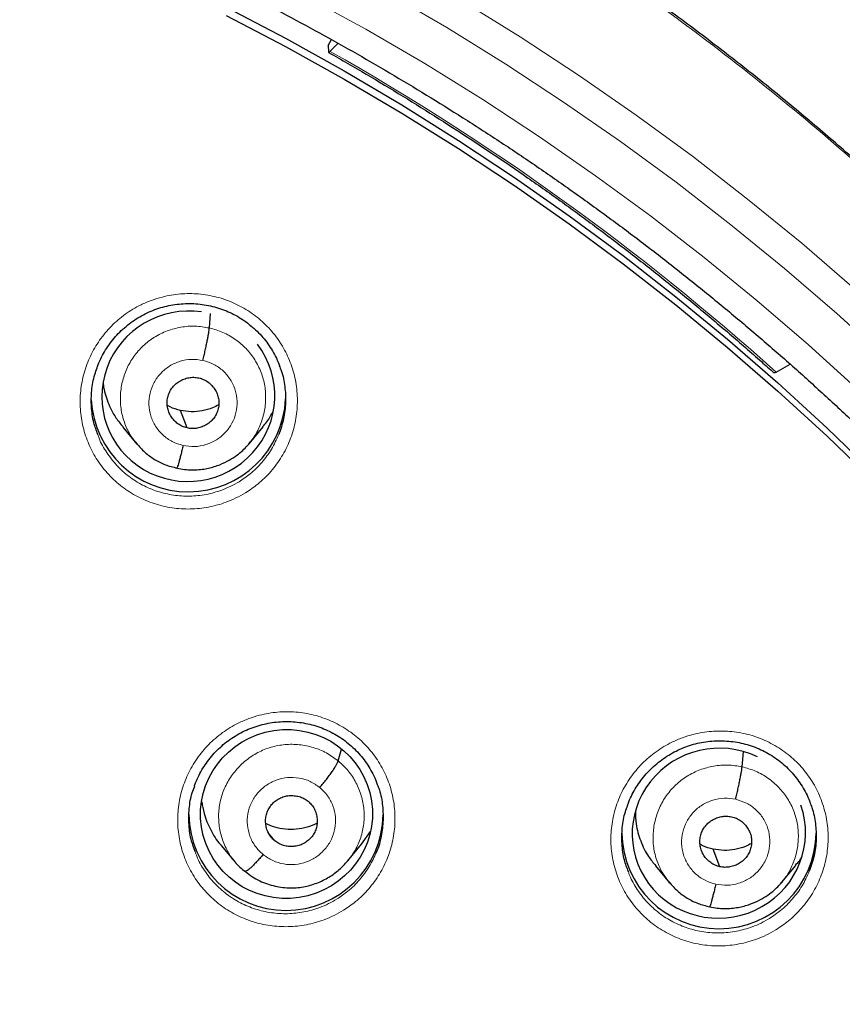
# Model space of a CAD drawing. Header units: millimetres. Extents: x 8 to 2236, y 12 to 2208.
# Tile 85 of 173: x 1104 to 1119, y 1899 to 1916. Entities that reach past the tile are written whole.
import ezdxf

# ---------------------------------------------------------------- set-up
doc = ezdxf.new("R2010")
doc.units = ezdxf.units.MM

msp = doc.modelspace()

# ---------------------------------------------------------------- linework, layer by layer
at = {"color": 7, "linetype": 'Continuous', "lineweight": 30}
for p, q in [((1109.597, 1916.022), (1109.656, 1916.122)), ((1109.633, 1915.918), (1109.769, 1916.058)), ((1109.597, 1916.022), (1109.6, 1915.908)), ((1107.519, 1911.078), (1107.541, 1911.331)), ((1117.434, 1910.306), (1117.677, 1910.446)), ((1107.13, 1909.328), (1107.013, 1909.636)), ((1106.004, 1909.342), (1106.249, 1909.048)), ((1108.212, 1909.052), (1108.457, 1909.347)), ((1108.216, 1909.066), (1108.208, 1909.056)), ((1109.772, 1903.504), (1109.829, 1903.709)), ((1116.838, 1903.4), (1116.862, 1903.662)), ((1110.18, 1902.046), (1110.336, 1902.269)), ((1108.662, 1902.107), (1108.556, 1902.238)), ((1107.727, 1902.024), (1107.972, 1901.731)), ((1109.937, 1901.748), (1110.182, 1902.045)), ((1116.45, 1901.652), (1116.333, 1901.96)), ((1115.322, 1901.666), (1115.568, 1901.372)), ((1117.533, 1901.38), (1117.778, 1901.675)), ((1117.537, 1901.393), (1117.529, 1901.384))]:
    msp.add_line(p, q, dxfattribs=at)
at = {"color": 252, "linetype": 'Continuous', "lineweight": 0, "flags": 128}
for points in [[(1119.39, 1910.521), (1118.496, 1911.333), (1117.58, 1912.121), (1116.643, 1912.885), (1115.687, 1913.626), (1114.711, 1914.341), (1113.716, 1915.031), (1112.703, 1915.695), (1111.673, 1916.333), (1110.626, 1916.945)], [(1109.21, 1916.88), (1110.256, 1916.305), (1111.286, 1915.703), (1112.3, 1915.075), (1113.296, 1914.421), (1114.275, 1913.742), (1115.236, 1913.038), (1116.177, 1912.31), (1117.098, 1911.558), (1118, 1910.782), (1118.88, 1909.983)], [(1111.916, 1916.815), (1112.956, 1916.171), (1113.979, 1915.5), (1114.984, 1914.803), (1115.969, 1914.081), (1116.935, 1913.333), (1117.881, 1912.561), (1118.806, 1911.765)]]:
    msp.add_lwpolyline(points, dxfattribs=at)
at = {"color": 7, "linetype": 'Continuous', "lineweight": 30, "flags": 128}
for points in [[(1107.81, 1916.689), (1108.85, 1916.146), (1109.875, 1915.576), (1110.885, 1914.981), (1111.879, 1914.359), (1112.855, 1913.713), (1113.814, 1913.041), (1114.755, 1912.345), (1115.677, 1911.625), (1116.58, 1910.882), (1117.462, 1910.116), (1118.324, 1909.327), (1119.164, 1908.516)], [(1107.81, 1916.545), (1108.85, 1916.003), (1109.875, 1915.433), (1110.885, 1914.837), (1111.879, 1914.216), (1112.855, 1913.569), (1113.814, 1912.898), (1114.755, 1912.202), (1115.677, 1911.482), (1116.58, 1910.739), (1117.462, 1909.972), (1118.324, 1909.184), (1119.164, 1908.373)], [(1109.6, 1915.908), (1109.601, 1915.903), (1109.602, 1915.9), (1109.605, 1915.899), (1109.608, 1915.899), (1109.613, 1915.901), (1109.619, 1915.905), (1109.625, 1915.91), (1109.633, 1915.918)], [(1117.434, 1910.306), (1117.424, 1910.3), (1117.415, 1910.297), (1117.408, 1910.294), (1117.401, 1910.293), (1117.397, 1910.294), (1117.393, 1910.296)]]:
    msp.add_lwpolyline(points, dxfattribs=at)
at = {"color": 252, "linetype": 'Continuous', "lineweight": 0}
for centre, radius, start, end in [((1087.696, 1877.192), 44.507, 48.0739, 60.4695), ((1087.204, 1876.693), 25.451, 358.8948, 180.82)]:
    msp.add_arc(centre, radius, start, end, dxfattribs=at)
at = {"color": 7, "linetype": 'Continuous', "lineweight": 30}
for centre, radius, start, end in [((1107.152, 1909.912), 1.701, 183.0052, 357.5482), ((1108.859, 1902.589), 1.7, 180.8375, 359.1625), ((1116.434, 1902.266), 1.7, 180.8376, 359.1624)]:
    msp.add_arc(centre, radius, start, end, dxfattribs=at)
for centre, major_axis, ratio, start_param, end_param in [((1107.151, 1909.884), (1.481, 0.318), 0.983725, 1.209595, 3.959753), ((1107.151, 1909.884), (1.481, 0.318), 0.983725, 3.959753, 6.722847), ((1116.432, 1902.239), (1.492, 0.278), 0.979208, 0.929574, 3.673219), ((1116.432, 1902.239), (1.492, 0.278), 0.979208, 3.673219, 6.431285)]:
    msp.add_ellipse(centre, major_axis=major_axis, ratio=ratio, start_param=start_param, end_param=end_param, dxfattribs=at)
msp.add_ellipse((1108.868, 1902.575), major_axis=(1.487, 0.228), ratio=0.981752, dxfattribs=at)
for points, knots in [([(1134.331, 1875.353), (1134.343, 1875.496), (1134.37, 1875.795), (1134.405, 1876.267), (1134.438, 1876.783), (1134.468, 1877.344), (1134.492, 1877.949), (1134.509, 1878.6), (1134.517, 1879.273), (1134.515, 1879.968), (1134.502, 1880.682), (1134.478, 1881.433), (1134.439, 1882.213), (1134.386, 1883.01), (1134.3, 1884.018), (1134.166, 1885.231), (1133.964, 1886.642), (1133.716, 1888.042), (1133.424, 1889.428), (1133.09, 1890.8), (1132.706, 1892.187), (1132.271, 1893.587), (1131.781, 1894.997), (1131.249, 1896.386), (1130.717, 1897.653), (1130.197, 1898.802), (1129.702, 1899.827), (1129.194, 1900.818), (1128.675, 1901.776), (1128.146, 1902.701), (1127.609, 1903.593), (1127.07, 1904.445), (1126.531, 1905.259), (1125.993, 1906.036), (1125.459, 1906.776), (1124.93, 1907.479), (1124.407, 1908.147), (1123.893, 1908.78), (1123.388, 1909.38), (1122.888, 1909.954), (1122.384, 1910.514), (1121.862, 1911.075), (1121.315, 1911.645), (1120.737, 1912.226), (1120.124, 1912.821), (1119.474, 1913.428), (1118.785, 1914.046), (1118.061, 1914.67), (1117.301, 1915.298), (1116.502, 1915.929), (1115.665, 1916.56), (1114.895, 1917.113), (1114.195, 1917.596), (1113.566, 1918.014), (1112.898, 1918.443), (1112.188, 1918.88), (1111.437, 1919.324), (1110.642, 1919.774), (1109.828, 1920.213), (1108.996, 1920.64), (1108.149, 1921.055), (1107.262, 1921.468), (1106.336, 1921.876), (1105.369, 1922.277), (1104.377, 1922.663), (1103.361, 1923.034), (1102.322, 1923.386), (1101.245, 1923.725), (1100.13, 1924.048), (1098.977, 1924.352), (1097.787, 1924.634), (1096.558, 1924.894), (1095.338, 1925.118), (1094.127, 1925.309), (1092.931, 1925.468), (1091.706, 1925.598), (1090.454, 1925.7), (1089.175, 1925.766), (1088.142, 1925.798), (1087.535, 1925.794), (1087.363, 1925.793)], [0, 0, 0, 0, 0.005494, 0.011571, 0.018232, 0.025477, 0.033308, 0.041725, 0.050729, 0.059499, 0.068765, 0.078526, 0.088784, 0.099248, 0.109693, 0.128299, 0.146842, 0.165323, 0.183741, 0.202094, 0.22038, 0.23985, 0.259237, 0.278535, 0.297739, 0.31276, 0.327599, 0.342038, 0.35607, 0.369968, 0.383443, 0.396496, 0.409128, 0.421342, 0.433138, 0.444517, 0.455459, 0.465991, 0.476113, 0.485829, 0.495456, 0.505282, 0.515477, 0.526042, 0.536979, 0.548521, 0.560452, 0.572772, 0.585484, 0.598589, 0.612092, 0.625996, 0.635216, 0.644931, 0.655143, 0.665856, 0.677074, 0.688802, 0.701041, 0.712712, 0.724817, 0.737359, 0.750338, 0.763757, 0.777618, 0.791262, 0.80531, 0.819761, 0.834616, 0.849872, 0.865529, 0.881585, 0.898037, 0.913147, 0.928574, 0.944316, 0.960371, 0.976739, 0.993419, 1, 1, 1, 1]), ([(1087.363, 1921.887), (1087.495, 1921.886), (1087.879, 1921.885), (1088.515, 1921.874), (1089.27, 1921.849), (1090.025, 1921.812), (1090.779, 1921.762), (1091.532, 1921.7), (1092.284, 1921.625), (1093.035, 1921.538), (1093.784, 1921.439), (1094.531, 1921.328), (1095.277, 1921.204), (1096.02, 1921.069), (1096.76, 1920.921), (1097.498, 1920.761), (1098.233, 1920.588), (1098.966, 1920.404), (1099.695, 1920.208), (1100.42, 1920), (1101.142, 1919.78), (1101.86, 1919.548), (1102.574, 1919.305), (1103.283, 1919.05), (1103.989, 1918.783), (1104.689, 1918.504), (1105.385, 1918.215), (1106.076, 1917.914), (1106.762, 1917.601), (1107.442, 1917.278), (1108.116, 1916.943), (1108.785, 1916.597), (1109.448, 1916.241), (1110.104, 1915.873), (1110.755, 1915.495), (1111.398, 1915.106), (1112.035, 1914.707), (1112.666, 1914.298), (1113.289, 1913.878), (1113.904, 1913.448), (1114.513, 1913.008), (1115.114, 1912.558), (1115.707, 1912.098), (1116.292, 1911.628), (1116.869, 1911.149), (1117.438, 1910.661), (1117.999, 1910.163), (1118.551, 1909.657), (1119.094, 1909.141), (1119.629, 1908.616), (1120.154, 1908.083), (1120.67, 1907.541), (1121.177, 1906.991), (1121.675, 1906.433), (1122.163, 1905.866), (1122.641, 1905.292), (1123.11, 1904.71), (1123.568, 1904.12), (1124.017, 1903.523), (1124.455, 1902.918), (1124.883, 1902.307), (1125.3, 1901.688), (1125.707, 1901.063), (1126.103, 1900.431), (1126.488, 1899.793), (1126.862, 1899.148), (1127.226, 1898.498), (1127.578, 1897.841), (1127.919, 1897.179), (1128.248, 1896.512), (1128.567, 1895.839), (1128.873, 1895.161), (1129.169, 1894.478), (1129.452, 1893.79), (1129.724, 1893.098), (1129.984, 1892.401), (1130.232, 1891.701), (1130.468, 1890.996), (1130.692, 1890.287), (1130.904, 1889.575), (1131.104, 1888.86), (1131.292, 1888.141), (1131.467, 1887.42), (1131.63, 1886.695), (1131.781, 1885.968), (1131.919, 1885.239), (1132.045, 1884.508), (1132.153, 1883.811), (1132.214, 1883.357), (1132.242, 1883.148)], [0, 0, 0, 0, 0.006061, 0.017637, 0.029213, 0.040789, 0.052365, 0.063941, 0.075517, 0.087093, 0.098669, 0.110245, 0.121821, 0.133397, 0.144973, 0.156549, 0.168125, 0.179701, 0.191277, 0.202853, 0.214429, 0.226006, 0.237582, 0.249158, 0.260734, 0.272311, 0.283887, 0.295464, 0.30704, 0.318617, 0.330193, 0.34177, 0.353346, 0.364923, 0.3765, 0.388076, 0.399653, 0.41123, 0.422807, 0.434384, 0.445961, 0.457538, 0.469115, 0.480692, 0.49227, 0.503847, 0.515424, 0.527002, 0.538579, 0.550157, 0.561734, 0.573312, 0.584889, 0.596467, 0.608045, 0.619623, 0.631201, 0.642779, 0.654357, 0.665935, 0.677513, 0.689091, 0.70067, 0.712248, 0.723826, 0.735405, 0.746983, 0.758562, 0.770141, 0.781719, 0.793298, 0.804877, 0.816456, 0.828035, 0.839614, 0.851193, 0.862772, 0.874351, 0.88593, 0.897509, 0.909088, 0.920667, 0.932247, 0.943826, 0.955405, 0.966985, 0.978564, 0.990143, 1, 1, 1, 1]), ([(1109.603, 1915.899), (1109.716, 1915.835), (1110.045, 1915.647), (1110.585, 1915.328), (1111.221, 1914.939), (1111.85, 1914.539), (1112.472, 1914.129), (1113.087, 1913.709), (1113.695, 1913.279), (1114.295, 1912.838), (1114.887, 1912.388), (1115.472, 1911.928), (1116.049, 1911.459), (1116.617, 1910.979), (1117.064, 1910.59), (1117.321, 1910.36), (1117.393, 1910.296)], [0, 0, 0, 0, 0.040529, 0.117955, 0.195382, 0.272808, 0.350236, 0.427663, 0.505091, 0.582519, 0.659948, 0.737377, 0.814807, 0.892236, 0.969667, 1, 1, 1, 1]), ([(1105.553, 1910.379), (1105.555, 1910.387), (1105.572, 1910.441), (1105.616, 1910.537), (1105.683, 1910.664), (1105.762, 1910.785), (1105.851, 1910.9), (1105.95, 1911.008), (1106.059, 1911.107), (1106.176, 1911.197), (1106.3, 1911.276), (1106.43, 1911.345), (1106.565, 1911.401), (1106.703, 1911.446), (1106.845, 1911.479), (1106.989, 1911.499), (1107.135, 1911.508), (1107.283, 1911.504), (1107.429, 1911.487), (1107.574, 1911.458), (1107.714, 1911.418), (1107.85, 1911.365), (1107.979, 1911.301), (1108.102, 1911.227), (1108.219, 1911.142), (1108.329, 1911.047), (1108.431, 1910.942), (1108.523, 1910.829), (1108.606, 1910.708), (1108.676, 1910.581), (1108.723, 1910.484), (1108.742, 1910.428), (1108.745, 1910.417)], [0, 0, 0, 0, 0.006123, 0.041241, 0.076005, 0.110882, 0.146031, 0.1814, 0.216915, 0.252483, 0.287983, 0.323333, 0.358477, 0.393308, 0.428065, 0.463123, 0.498423, 0.533882, 0.569407, 0.604871, 0.640192, 0.675319, 0.710129, 0.744708, 0.779623, 0.814871, 0.850356, 0.885958, 0.921515, 0.956881, 0.991946, 1, 1, 1, 1]), ([(1107.406, 1910.51), (1107.413, 1910.54), (1107.427, 1910.6), (1107.446, 1910.689), (1107.465, 1910.776), (1107.482, 1910.858), (1107.496, 1910.932), (1107.507, 1910.994), (1107.515, 1911.045), (1107.518, 1911.067), (1107.519, 1911.078)], [0, 0, 0, 0, 0.12363, 0.248237, 0.37363, 0.49934, 0.625022, 0.75058, 0.875687, 1, 1, 1, 1]), ([(1105.567, 1909.216), (1105.542, 1909.283), (1105.484, 1909.438), (1105.449, 1909.699), (1105.454, 1909.984), (1105.492, 1910.214), (1105.542, 1910.341), (1105.557, 1910.379)], [0, 0, 0, 0, 0.178968, 0.418267, 0.657567, 0.896966, 1, 1, 1, 1]), ([(1108.741, 1910.418), (1108.753, 1910.389), (1108.803, 1910.273), (1108.844, 1910.054), (1108.859, 1909.769), (1108.826, 1909.484), (1108.764, 1909.303), (1108.733, 1909.213)], [0, 0, 0, 0, 0.075634, 0.306519, 0.537676, 0.768835, 1, 1, 1, 1]), ([(1107.13, 1909.328), (1107.102, 1909.336), (1107.044, 1909.353), (1106.968, 1909.399), (1106.901, 1909.457), (1106.847, 1909.528), (1106.807, 1909.606), (1106.782, 1909.691), (1106.776, 1909.779), (1106.788, 1909.866), (1106.816, 1909.95), (1106.861, 1910.026), (1106.92, 1910.092), (1106.991, 1910.146), (1107.071, 1910.186), (1107.157, 1910.21), (1107.247, 1910.219), (1107.305, 1910.209), (1107.335, 1910.204)], [0, 0, 0, 0, 0.062615, 0.12509, 0.187745, 0.250479, 0.313046, 0.375338, 0.437597, 0.49999, 0.562387, 0.624651, 0.686949, 0.749518, 0.812252, 0.874907, 0.937383, 1, 1, 1, 1]), ([(1107.335, 1910.204), (1107.363, 1910.196), (1107.42, 1910.18), (1107.497, 1910.134), (1107.563, 1910.075), (1107.618, 1910.005), (1107.658, 1909.927), (1107.682, 1909.842), (1107.688, 1909.754), (1107.677, 1909.667), (1107.648, 1909.583), (1107.604, 1909.506), (1107.545, 1909.441), (1107.474, 1909.387), (1107.393, 1909.347), (1107.308, 1909.323), (1107.218, 1909.314), (1107.159, 1909.323), (1107.13, 1909.328)], [0, 0, 0, 0, 0.062615, 0.125091, 0.187746, 0.25048, 0.313047, 0.375339, 0.437598, 0.499992, 0.562388, 0.624653, 0.68695, 0.74952, 0.812253, 0.874907, 0.937383, 1, 1, 1, 1]), ([(1105.662, 1910.117), (1105.663, 1910.104), (1105.669, 1909.989), (1105.74, 1909.78), (1105.854, 1909.529), (1105.965, 1909.398), (1106.009, 1909.346)], [0, 0, 0, 0, 0.043686, 0.402706, 0.76203, 1, 1, 1, 1]), ([(1107.013, 1909.636), (1106.951, 1909.651), (1106.869, 1909.671), (1106.799, 1909.714), (1106.783, 1909.724)], [0, 0, 0, 0, 0.769837, 1, 1, 1, 1]), ([(1107.683, 1909.735), (1107.648, 1909.716), (1107.556, 1909.667), (1107.393, 1909.624), (1107.202, 1909.604), (1107.076, 1909.625), (1107.013, 1909.636)], [0, 0, 0, 0, 0.1728017, 0.448853, 0.7241155, 1, 1, 1, 1]), ([(1108.451, 1909.351), (1108.477, 1909.379), (1108.553, 1909.459), (1108.601, 1909.558), (1108.632, 1909.623)], [0, 0, 0, 0, 0.346963, 1, 1, 1, 1]), ([(1106.241, 1909.059), (1106.288, 1909.006), (1106.384, 1908.9), (1106.557, 1908.775), (1106.746, 1908.678), (1106.883, 1908.644), (1106.951, 1908.627)], [0, 0, 0, 0, 0.251826, 0.50242, 0.751582, 1, 1, 1, 1]), ([(1106.951, 1908.628), (1106.996, 1908.619), (1107.082, 1908.601), (1107.21, 1908.594), (1107.333, 1908.598), (1107.482, 1908.618), (1107.65, 1908.662), (1107.824, 1908.738), (1107.965, 1908.824), (1108.075, 1908.91), (1108.159, 1908.99), (1108.203, 1909.041), (1108.222, 1909.064)], [0, 0, 0, 0, 0.095628, 0.186498, 0.272875, 0.354875, 0.505732, 0.639225, 0.755304, 0.854038, 0.935543, 1, 1, 1, 1]), ([(1107.059, 1909.022), (1107.052, 1908.994), (1107.038, 1908.936), (1107.019, 1908.857), (1107, 1908.786), (1106.984, 1908.726), (1106.97, 1908.678), (1106.958, 1908.644), (1106.954, 1908.634), (1106.952, 1908.629)], [0, 0, 0, 0, 0.147777, 0.293973, 0.439753, 0.585462, 0.731032, 0.876408, 1, 1, 1, 1]), ([(1107.258, 1903.064), (1107.26, 1903.072), (1107.277, 1903.125), (1107.32, 1903.22), (1107.387, 1903.347), (1107.465, 1903.468), (1107.554, 1903.583), (1107.653, 1903.691), (1107.761, 1903.79), (1107.878, 1903.88), (1108.002, 1903.96), (1108.132, 1904.029), (1108.266, 1904.086), (1108.404, 1904.131), (1108.546, 1904.164), (1108.69, 1904.185), (1108.836, 1904.194), (1108.984, 1904.191), (1109.13, 1904.175), (1109.275, 1904.147), (1109.416, 1904.107), (1109.552, 1904.055), (1109.681, 1903.992), (1109.805, 1903.918), (1109.922, 1903.834), (1110.032, 1903.739), (1110.134, 1903.635), (1110.227, 1903.522), (1110.31, 1903.402), (1110.381, 1903.276), (1110.428, 1903.178), (1110.447, 1903.121), (1110.451, 1903.109)], [0, 0, 0, 0, 0.005692, 0.040775, 0.075502, 0.110346, 0.145462, 0.1808, 0.216285, 0.251827, 0.287303, 0.322633, 0.357757, 0.392572, 0.427321, 0.462369, 0.497658, 0.533107, 0.568622, 0.604078, 0.639395, 0.67452, 0.709329, 0.743905, 0.778817, 0.814058, 0.849533, 0.885121, 0.92066, 0.956006, 0.991051, 1, 1, 1, 1]), ([(1114.834, 1902.726), (1114.837, 1902.736), (1114.855, 1902.791), (1114.899, 1902.888), (1114.967, 1903.015), (1115.046, 1903.136), (1115.135, 1903.25), (1115.235, 1903.358), (1115.344, 1903.457), (1115.461, 1903.547), (1115.585, 1903.626), (1115.715, 1903.695), (1115.85, 1903.751), (1115.988, 1903.796), (1116.13, 1903.828), (1116.274, 1903.849), (1116.421, 1903.858), (1116.568, 1903.854), (1116.715, 1903.838), (1116.859, 1903.809), (1117, 1903.769), (1117.135, 1903.716), (1117.265, 1903.653), (1117.388, 1903.579), (1117.504, 1903.494), (1117.614, 1903.399), (1117.715, 1903.295), (1117.807, 1903.182), (1117.89, 1903.062), (1117.96, 1902.935), (1118.006, 1902.839), (1118.025, 1902.784), (1118.028, 1902.774)], [0, 0, 0, 0, 0.007279, 0.04235, 0.077068, 0.111903, 0.14701, 0.182338, 0.217816, 0.253354, 0.288831, 0.324166, 0.359301, 0.39413, 0.428887, 0.463944, 0.49924, 0.534694, 0.570213, 0.605671, 0.640989, 0.676115, 0.710924, 0.745494, 0.780397, 0.815629, 0.851092, 0.886667, 0.922191, 0.957519, 0.992544, 1, 1, 1, 1]), ([(1109.45, 1903.038), (1109.47, 1903.062), (1109.509, 1903.109), (1109.566, 1903.181), (1109.618, 1903.251), (1109.666, 1903.317), (1109.707, 1903.378), (1109.738, 1903.43), (1109.762, 1903.474), (1109.769, 1903.494), (1109.772, 1903.504)], [0, 0, 0, 0, 0.123803, 0.248444, 0.373792, 0.499424, 0.625023, 0.75051, 0.875598, 1, 1, 1, 1]), ([(1116.726, 1902.833), (1116.732, 1902.862), (1116.746, 1902.922), (1116.766, 1903.011), (1116.785, 1903.098), (1116.801, 1903.18), (1116.815, 1903.254), (1116.827, 1903.316), (1116.835, 1903.367), (1116.837, 1903.389), (1116.838, 1903.4)], [0, 0, 0, 0, 0.123613, 0.248227, 0.373627, 0.499328, 0.624994, 0.750554, 0.875679, 1, 1, 1, 1]), ([(1107.27, 1901.92), (1107.247, 1901.98), (1107.191, 1902.129), (1107.156, 1902.383), (1107.16, 1902.667), (1107.197, 1902.898), (1107.247, 1903.025), (1107.263, 1903.064)], [0, 0, 0, 0, 0.165185, 0.407772, 0.650362, 0.893128, 1, 1, 1, 1]), ([(1110.447, 1903.11), (1110.459, 1903.083), (1110.509, 1902.969), (1110.549, 1902.751), (1110.567, 1902.467), (1110.528, 1902.185), (1110.484, 1901.997), (1110.441, 1901.91), (1110.44, 1901.909)], [0, 0, 0, 0, 0.0723295, 0.3032416, 0.534428, 0.7656161, 0.9969109, 1, 1, 1, 1]), ([(1107.387, 1902.79), (1107.398, 1902.721), (1107.424, 1902.549), (1107.538, 1902.297), (1107.644, 1902.108), (1107.723, 1902.03), (1107.728, 1902.025)], [0, 0, 0, 0, 0.24798, 0.610944, 0.973749, 1, 1, 1, 1]), ([(1108.662, 1902.107), (1108.64, 1902.127), (1108.597, 1902.167), (1108.55, 1902.242), (1108.517, 1902.324), (1108.501, 1902.411), (1108.502, 1902.5), (1108.519, 1902.586), (1108.554, 1902.667), (1108.605, 1902.74), (1108.668, 1902.802), (1108.743, 1902.85), (1108.826, 1902.883), (1108.914, 1902.899), (1109.003, 1902.898), (1109.091, 1902.882), (1109.175, 1902.85), (1109.222, 1902.815), (1109.246, 1902.797)], [0, 0, 0, 0, 0.062616, 0.12509, 0.187745, 0.250478, 0.313047, 0.375342, 0.437604, 0.5, 0.562395, 0.624657, 0.686952, 0.749521, 0.812254, 0.874909, 0.937384, 1, 1, 1, 1]), ([(1109.246, 1902.797), (1109.268, 1902.777), (1109.311, 1902.737), (1109.358, 1902.662), (1109.39, 1902.58), (1109.406, 1902.493), (1109.406, 1902.404), (1109.389, 1902.318), (1109.354, 1902.237), (1109.303, 1902.164), (1109.24, 1902.102), (1109.165, 1902.054), (1109.082, 1902.021), (1108.994, 1902.005), (1108.904, 1902.006), (1108.817, 1902.022), (1108.733, 1902.054), (1108.686, 1902.089), (1108.662, 1902.107)], [0, 0, 0, 0, 0.062616, 0.125091, 0.187746, 0.250479, 0.313048, 0.375343, 0.437605, 0.500001, 0.562396, 0.624658, 0.686954, 0.749522, 0.812255, 0.87491, 0.937384, 1, 1, 1, 1]), ([(1114.85, 1901.565), (1114.824, 1901.633), (1114.766, 1901.789), (1114.731, 1902.051), (1114.736, 1902.335), (1114.774, 1902.564), (1114.824, 1902.689), (1114.839, 1902.726)], [0, 0, 0, 0, 0.182353, 0.421293, 0.660235, 0.899511, 1, 1, 1, 1]), ([(1114.971, 1902.618), (1114.972, 1902.545), (1114.977, 1902.369), (1115.057, 1902.101), (1115.174, 1901.852), (1115.284, 1901.722), (1115.328, 1901.67)], [0, 0, 0, 0, 0.210906, 0.508018, 0.805385, 1, 1, 1, 1]), ([(1118.023, 1902.775), (1118.036, 1902.746), (1118.086, 1902.63), (1118.126, 1902.411), (1118.141, 1902.127), (1118.107, 1901.843), (1118.045, 1901.662), (1118.014, 1901.572)], [0, 0, 0, 0, 0.076734, 0.307175, 0.53803, 0.768888, 1, 1, 1, 1]), ([(1116.45, 1901.652), (1116.421, 1901.66), (1116.364, 1901.676), (1116.288, 1901.722), (1116.221, 1901.78), (1116.167, 1901.85), (1116.126, 1901.929), (1116.102, 1902.013), (1116.096, 1902.101), (1116.108, 1902.188), (1116.136, 1902.272), (1116.18, 1902.348), (1116.24, 1902.414), (1116.311, 1902.468), (1116.391, 1902.508), (1116.477, 1902.532), (1116.566, 1902.542), (1116.625, 1902.532), (1116.654, 1902.527)], [0, 0, 0, 0, 0.062615, 0.125093, 0.187753, 0.250487, 0.313052, 0.375339, 0.437592, 0.499984, 0.56238, 0.624645, 0.686941, 0.749509, 0.812244, 0.874902, 0.937382, 1, 1, 1, 1]), ([(1116.654, 1902.527), (1116.683, 1902.519), (1116.74, 1902.503), (1116.817, 1902.457), (1116.883, 1902.399), (1116.938, 1902.329), (1116.978, 1902.25), (1117.002, 1902.166), (1117.008, 1902.078), (1116.996, 1901.991), (1116.968, 1901.907), (1116.924, 1901.831), (1116.864, 1901.765), (1116.793, 1901.711), (1116.713, 1901.671), (1116.627, 1901.647), (1116.538, 1901.638), (1116.479, 1901.647), (1116.45, 1901.652)], [0, 0, 0, 0, 0.062615, 0.125094, 0.187753, 0.250488, 0.313053, 0.375339, 0.437593, 0.499985, 0.562382, 0.624647, 0.686943, 0.74951, 0.812244, 0.874902, 0.937382, 1, 1, 1, 1]), ([(1109.403, 1902.412), (1109.345, 1902.387), (1109.229, 1902.336), (1109.04, 1902.304), (1108.848, 1902.304), (1108.666, 1902.336), (1108.556, 1902.384), (1108.505, 1902.407)], [0, 0, 0, 0, 0.203112, 0.40805, 0.613526, 0.818743, 1, 1, 1, 1]), ([(1116.333, 1901.96), (1116.27, 1901.975), (1116.189, 1901.995), (1116.119, 1902.038), (1116.103, 1902.048)], [0, 0, 0, 0, 0.769339, 1, 1, 1, 1]), ([(1117.003, 1902.06), (1116.967, 1902.041), (1116.876, 1901.992), (1116.713, 1901.949), (1116.521, 1901.929), (1116.396, 1901.95), (1116.333, 1901.96)], [0, 0, 0, 0, 0.17321, 0.449126, 0.724259, 1, 1, 1, 1]), ([(1108.458, 1901.866), (1108.438, 1901.843), (1108.399, 1901.798), (1108.342, 1901.736), (1108.289, 1901.681), (1108.242, 1901.634), (1108.201, 1901.599), (1108.169, 1901.576), (1108.156, 1901.571), (1108.149, 1901.568)], [0, 0, 0, 0, 0.145686, 0.290424, 0.434503, 0.577988, 0.721177, 0.864714, 1, 1, 1, 1]), ([(1108.149, 1901.568), (1108.189, 1901.537), (1108.267, 1901.475), (1108.397, 1901.404), (1108.531, 1901.349), (1108.667, 1901.311), (1108.803, 1901.289), (1108.937, 1901.28), (1109.068, 1901.286), (1109.234, 1901.311), (1109.428, 1901.37), (1109.635, 1901.479), (1109.813, 1901.612), (1109.908, 1901.719), (1109.954, 1901.77)], [0, 0, 0, 0, 0.075329, 0.148637, 0.220147, 0.289948, 0.35806, 0.424474, 0.489187, 0.552225, 0.673417, 0.788585, 0.897542, 1, 1, 1, 1]), ([(1117.772, 1901.68), (1117.799, 1901.707), (1117.84, 1901.748), (1117.867, 1901.8), (1117.877, 1901.818)], [0, 0, 0, 0, 0.641075, 1, 1, 1, 1]), ([(1107.963, 1901.74), (1107.991, 1901.708), (1108.047, 1901.644), (1108.115, 1901.593), (1108.149, 1901.568)], [0, 0, 0, 0, 0.5013, 1, 1, 1, 1]), ([(1115.559, 1901.383), (1115.607, 1901.33), (1115.702, 1901.224), (1115.876, 1901.1), (1116.066, 1901.002), (1116.203, 1900.969), (1116.271, 1900.952)], [0, 0, 0, 0, 0.251809, 0.502396, 0.751562, 1, 1, 1, 1]), ([(1116.271, 1900.953), (1116.315, 1900.944), (1116.401, 1900.926), (1116.53, 1900.919), (1116.652, 1900.924), (1116.802, 1900.944), (1116.97, 1900.988), (1117.144, 1901.064), (1117.285, 1901.15), (1117.395, 1901.237), (1117.479, 1901.317), (1117.523, 1901.368), (1117.543, 1901.391)], [0, 0, 0, 0, 0.095517, 0.186298, 0.272602, 0.354547, 0.505338, 0.638819, 0.754934, 0.85375, 0.935379, 1, 1, 1, 1]), ([(1116.378, 1901.346), (1116.372, 1901.318), (1116.358, 1901.26), (1116.338, 1901.181), (1116.32, 1901.111), (1116.303, 1901.05), (1116.289, 1901.002), (1116.278, 1900.968), (1116.273, 1900.958), (1116.271, 1900.954)], [0, 0, 0, 0, 0.147724, 0.293876, 0.439621, 0.585308, 0.730875, 0.876267, 1, 1, 1, 1])]:
    msp.add_open_spline(points, degree=3, knots=knots, dxfattribs=at)
at = {"color": 252, "linetype": 'Continuous', "lineweight": 0}
for points, knots in [([(1087.363, 1925.779), (1088.755, 1925.744), (1091.539, 1925.674), (1095.682, 1925.11), (1099.759, 1924.215), (1103.74, 1922.963), (1107.592, 1921.372), (1111.286, 1919.453), (1114.793, 1917.22), (1118.085, 1914.692), (1121.136, 1911.889), (1123.923, 1908.831), (1126.423, 1905.544), (1128.618, 1902.052), (1130.49, 1898.384), (1132.024, 1894.568), (1133.208, 1890.633), (1134.036, 1886.611), (1134.486, 1882.534), (1134.604, 1878.822), (1134.407, 1876.49), (1134.325, 1875.52)], [0, 0, 0, 0, 0.05344, 0.10688, 0.16032, 0.21376, 0.267199, 0.320639, 0.374079, 0.427519, 0.480959, 0.534399, 0.587839, 0.641279, 0.694719, 0.748159, 0.801598, 0.855038, 0.908478, 0.961918, 1, 1, 1, 1]), ([(1108.15, 1908.193), (1108.223, 1908.242), (1108.385, 1908.351), (1108.601, 1908.564), (1108.791, 1908.822), (1108.934, 1909.11), (1109.027, 1909.416), (1109.066, 1909.733), (1109.052, 1910.052), (1108.982, 1910.364), (1108.862, 1910.66), (1108.693, 1910.93), (1108.481, 1911.169), (1108.23, 1911.367), (1107.951, 1911.522), (1107.648, 1911.627), (1107.332, 1911.682), (1107.011, 1911.681), (1106.734, 1911.635), (1106.505, 1911.564), (1106.284, 1911.47), (1106.042, 1911.325), (1105.798, 1911.116), (1105.592, 1910.869), (1105.43, 1910.591), (1105.319, 1910.291), (1105.258, 1909.977), (1105.253, 1909.657), (1105.301, 1909.342), (1105.403, 1909.039), (1105.554, 1908.758), (1105.751, 1908.507), (1105.988, 1908.292), (1106.258, 1908.121), (1106.552, 1907.996), (1106.865, 1907.923), (1107.185, 1907.902), (1107.505, 1907.936), (1107.772, 1908.01), (1107.986, 1908.1), (1108.095, 1908.162), (1108.15, 1908.193)], [0, 0, 0, 0, 0.022154, 0.049035, 0.075916, 0.102827, 0.129738, 0.156651, 0.183564, 0.210449, 0.237334, 0.264173, 0.291012, 0.317809, 0.344606, 0.371381, 0.398156, 0.424941, 0.451726, 0.468412, 0.485099, 0.512, 0.538901, 0.565801, 0.592701, 0.619616, 0.646531, 0.673438, 0.700345, 0.727217, 0.754088, 0.780913, 0.807738, 0.834525, 0.861312, 0.888086, 0.914861, 0.941655, 0.968449, 0.984224, 1, 1, 1, 1]), ([(1106.259, 1909.045), (1106.222, 1909.089), (1106.131, 1909.196), (1106.035, 1909.399), (1105.969, 1909.637), (1105.954, 1909.885), (1105.988, 1910.131), (1106.067, 1910.366), (1106.19, 1910.583), (1106.355, 1910.77), (1106.553, 1910.922), (1106.778, 1911.033), (1107.021, 1911.098), (1107.272, 1911.12), (1107.436, 1911.092), (1107.519, 1911.078)], [0, 0, 0, 0, 0.0548722, 0.1336489, 0.2123586, 0.2910256, 0.3697971, 0.4485703, 0.5272409, 0.6059519, 0.6847288, 0.763516, 0.8423306, 0.9211108, 1, 1, 1, 1]), ([(1107.519, 1911.078), (1107.599, 1911.056), (1107.76, 1911.011), (1107.976, 1910.884), (1108.166, 1910.722), (1108.319, 1910.526), (1108.431, 1910.304), (1108.496, 1910.065), (1108.51, 1909.817), (1108.478, 1909.571), (1108.396, 1909.338), (1108.307, 1909.165), (1108.234, 1909.085), (1108.216, 1909.066)], [0, 0, 0, 0, 0.097085, 0.194038, 0.291033, 0.387993, 0.484941, 0.581806, 0.678618, 0.775559, 0.872503, 0.96932, 1, 1, 1, 1]), ([(1107.059, 1909.022), (1106.994, 1909.042), (1106.865, 1909.081), (1106.7, 1909.201), (1106.57, 1909.355), (1106.486, 1909.538), (1106.452, 1909.737), (1106.472, 1909.937), (1106.543, 1910.126), (1106.661, 1910.29), (1106.819, 1910.419), (1107.004, 1910.503), (1107.206, 1910.54), (1107.339, 1910.52), (1107.406, 1910.51)], [0, 0, 0, 0, 0.083336, 0.16667, 0.250004, 0.333339, 0.41667, 0.500002, 0.583336, 0.666665, 0.750002, 0.833337, 0.916667, 1, 1, 1, 1]), ([(1107.406, 1910.51), (1107.471, 1910.491), (1107.6, 1910.451), (1107.765, 1910.332), (1107.895, 1910.178), (1107.979, 1909.995), (1108.013, 1909.796), (1107.993, 1909.596), (1107.922, 1909.407), (1107.803, 1909.242), (1107.646, 1909.114), (1107.461, 1909.03), (1107.259, 1908.993), (1107.126, 1909.013), (1107.059, 1909.022)], [0, 0, 0, 0, 0.083335, 0.16667, 0.250005, 0.333341, 0.416668, 0.500001, 0.583332, 0.666663, 0.749997, 0.833331, 0.916664, 1, 1, 1, 1]), ([(1108.039, 1908.389), (1107.99, 1908.361), (1107.893, 1908.305), (1107.701, 1908.225), (1107.462, 1908.158), (1107.176, 1908.128), (1106.889, 1908.147), (1106.61, 1908.212), (1106.347, 1908.323), (1106.105, 1908.477), (1105.893, 1908.669), (1105.72, 1908.894), (1105.61, 1909.08), (1105.574, 1909.193), (1105.567, 1909.216)], [0, 0, 0, 0, 0.056448, 0.112896, 0.208766, 0.304635, 0.400408, 0.496181, 0.592, 0.687818, 0.783775, 0.879732, 0.975867, 1, 1, 1, 1]), ([(1108.733, 1909.213), (1108.693, 1909.126), (1108.615, 1908.952), (1108.442, 1908.722), (1108.25, 1908.53), (1108.104, 1908.433), (1108.039, 1908.389)], [0, 0, 0, 0, 0.261718, 0.52314, 0.784561, 1, 1, 1, 1]), ([(1109.865, 1900.891), (1109.937, 1900.94), (1110.099, 1901.048), (1110.313, 1901.262), (1110.502, 1901.52), (1110.644, 1901.807), (1110.736, 1902.113), (1110.774, 1902.43), (1110.758, 1902.748), (1110.688, 1903.059), (1110.567, 1903.353), (1110.396, 1903.622), (1110.184, 1903.859), (1109.933, 1904.056), (1109.652, 1904.21), (1109.349, 1904.314), (1109.033, 1904.367), (1108.712, 1904.365), (1108.434, 1904.318), (1108.205, 1904.246), (1107.984, 1904.151), (1107.744, 1904.005), (1107.5, 1903.795), (1107.295, 1903.548), (1107.134, 1903.271), (1107.024, 1902.971), (1106.965, 1902.657), (1106.961, 1902.338), (1107.01, 1902.024), (1107.113, 1901.722), (1107.265, 1901.443), (1107.463, 1901.193), (1107.7, 1900.98), (1107.97, 1900.81), (1108.266, 1900.686), (1108.578, 1900.615), (1108.899, 1900.595), (1109.218, 1900.63), (1109.486, 1900.705), (1109.701, 1900.796), (1109.81, 1900.859), (1109.865, 1900.891)], [0, 0, 0, 0, 0.021956, 0.048841, 0.075727, 0.102626, 0.129525, 0.156413, 0.183302, 0.210162, 0.237021, 0.263845, 0.290669, 0.317467, 0.344266, 0.371058, 0.397851, 0.424662, 0.451472, 0.468201, 0.484929, 0.511824, 0.538719, 0.565613, 0.592508, 0.619406, 0.646304, 0.673185, 0.700066, 0.726915, 0.753763, 0.780578, 0.807392, 0.834186, 0.86098, 0.887776, 0.914572, 0.941392, 0.968211, 0.984106, 1, 1, 1, 1]), ([(1117.431, 1900.55), (1117.505, 1900.599), (1117.668, 1900.707), (1117.884, 1900.921), (1118.075, 1901.179), (1118.218, 1901.466), (1118.312, 1901.772), (1118.351, 1902.089), (1118.337, 1902.407), (1118.268, 1902.717), (1118.149, 1903.012), (1117.98, 1903.281), (1117.768, 1903.519), (1117.519, 1903.717), (1117.239, 1903.871), (1116.937, 1903.976), (1116.621, 1904.029), (1116.3, 1904.029), (1116.022, 1903.983), (1115.793, 1903.912), (1115.571, 1903.817), (1115.33, 1903.672), (1115.084, 1903.463), (1114.878, 1903.216), (1114.716, 1902.939), (1114.604, 1902.639), (1114.543, 1902.325), (1114.538, 1902.007), (1114.586, 1901.692), (1114.687, 1901.391), (1114.837, 1901.111), (1115.034, 1900.861), (1115.27, 1900.647), (1115.539, 1900.476), (1115.833, 1900.352), (1116.145, 1900.279), (1116.466, 1900.259), (1116.785, 1900.292), (1117.053, 1900.366), (1117.268, 1900.456), (1117.376, 1900.518), (1117.431, 1900.55)], [0, 0, 0, 0, 0.022265, 0.049175, 0.076085, 0.102999, 0.129913, 0.1568, 0.183688, 0.210531, 0.237374, 0.264173, 0.290972, 0.317748, 0.344524, 0.371307, 0.39809, 0.424907, 0.451724, 0.468473, 0.485222, 0.512136, 0.53905, 0.565964, 0.592878, 0.619787, 0.646695, 0.67357, 0.700445, 0.727273, 0.754101, 0.78089, 0.807679, 0.834454, 0.861228, 0.88802, 0.914811, 0.941642, 0.968474, 0.984237, 1, 1, 1, 1]), ([(1107.964, 1901.741), (1107.963, 1901.742), (1107.903, 1901.802), (1107.82, 1901.95), (1107.723, 1902.176), (1107.677, 1902.421), (1107.68, 1902.668), (1107.732, 1902.911), (1107.833, 1903.139), (1107.975, 1903.343), (1108.154, 1903.518), (1108.363, 1903.656), (1108.595, 1903.75), (1108.842, 1903.797), (1109.093, 1903.795), (1109.338, 1903.745), (1109.572, 1903.652), (1109.705, 1903.553), (1109.772, 1903.504)], [0, 0, 0, 0, 0.001378, 0.067964, 0.134579, 0.20117, 0.267753, 0.334279, 0.400771, 0.46735, 0.533929, 0.60042, 0.666947, 0.73353, 0.800121, 0.866736, 0.933322, 1, 1, 1, 1]), ([(1109.772, 1903.504), (1109.833, 1903.448), (1109.956, 1903.336), (1110.09, 1903.126), (1110.184, 1902.896), (1110.23, 1902.653), (1110.228, 1902.405), (1110.175, 1902.163), (1110.082, 1901.944), (1109.989, 1901.821), (1109.946, 1901.764)], [0, 0, 0, 0, 0.127386, 0.254597, 0.381863, 0.509084, 0.636289, 0.763387, 0.890417, 1, 1, 1, 1]), ([(1115.577, 1901.369), (1115.54, 1901.413), (1115.451, 1901.519), (1115.355, 1901.72), (1115.288, 1901.958), (1115.274, 1902.206), (1115.307, 1902.451), (1115.386, 1902.686), (1115.51, 1902.903), (1115.674, 1903.09), (1115.873, 1903.243), (1116.098, 1903.354), (1116.34, 1903.419), (1116.592, 1903.441), (1116.756, 1903.414), (1116.838, 1903.4)], [0, 0, 0, 0, 0.054198, 0.133031, 0.211796, 0.290518, 0.369345, 0.448176, 0.526903, 0.605671, 0.684504, 0.763348, 0.842218, 0.921055, 1, 1, 1, 1]), ([(1116.838, 1903.4), (1116.919, 1903.378), (1117.079, 1903.333), (1117.296, 1903.207), (1117.485, 1903.045), (1117.639, 1902.85), (1117.75, 1902.629), (1117.815, 1902.39), (1117.83, 1902.143), (1117.797, 1901.897), (1117.716, 1901.664), (1117.627, 1901.492), (1117.554, 1901.412), (1117.537, 1901.393)], [0, 0, 0, 0, 0.097131, 0.194133, 0.291176, 0.388183, 0.485179, 0.58209, 0.678948, 0.775936, 0.872928, 0.969794, 1, 1, 1, 1]), ([(1108.458, 1901.866), (1108.409, 1901.912), (1108.313, 1902.005), (1108.221, 1902.185), (1108.176, 1902.381), (1108.185, 1902.582), (1108.246, 1902.775), (1108.356, 1902.945), (1108.506, 1903.081), (1108.687, 1903.175), (1108.886, 1903.22), (1109.089, 1903.211), (1109.285, 1903.154), (1109.395, 1903.077), (1109.45, 1903.038)], [0, 0, 0, 0, 0.083336, 0.16667, 0.250005, 0.333339, 0.416673, 0.500003, 0.583336, 0.666668, 0.750003, 0.833337, 0.916667, 1, 1, 1, 1]), ([(1109.45, 1903.038), (1109.498, 1902.992), (1109.595, 1902.899), (1109.687, 1902.719), (1109.732, 1902.523), (1109.723, 1902.322), (1109.661, 1902.13), (1109.552, 1901.959), (1109.402, 1901.823), (1109.221, 1901.729), (1109.022, 1901.684), (1108.819, 1901.693), (1108.622, 1901.75), (1108.513, 1901.827), (1108.458, 1901.866)], [0, 0, 0, 0, 0.083333, 0.166663, 0.249997, 0.333332, 0.416664, 0.499997, 0.583327, 0.666661, 0.749995, 0.83333, 0.916664, 1, 1, 1, 1]), ([(1116.378, 1901.346), (1116.314, 1901.366), (1116.185, 1901.405), (1116.02, 1901.524), (1115.89, 1901.678), (1115.805, 1901.86), (1115.772, 1902.058), (1115.791, 1902.259), (1115.863, 1902.447), (1115.981, 1902.612), (1116.138, 1902.741), (1116.324, 1902.824), (1116.525, 1902.861), (1116.659, 1902.842), (1116.726, 1902.833)], [0, 0, 0, 0, 0.083336, 0.16667, 0.250004, 0.333338, 0.41667, 0.500002, 0.583331, 0.666665, 0.750001, 0.833337, 0.916667, 1, 1, 1, 1]), ([(1116.726, 1902.833), (1116.79, 1902.813), (1116.919, 1902.774), (1117.084, 1902.655), (1117.214, 1902.502), (1117.299, 1902.319), (1117.332, 1902.121), (1117.313, 1901.92), (1117.241, 1901.732), (1117.123, 1901.567), (1116.966, 1901.439), (1116.78, 1901.355), (1116.579, 1901.318), (1116.445, 1901.337), (1116.378, 1901.346)], [0, 0, 0, 0, 0.083336, 0.16667, 0.250004, 0.333338, 0.41667, 0.500002, 0.583331, 0.666665, 0.750001, 0.833337, 0.916667, 1, 1, 1, 1]), ([(1109.753, 1901.089), (1109.704, 1901.06), (1109.606, 1901.003), (1109.414, 1900.922), (1109.174, 1900.854), (1108.888, 1900.823), (1108.602, 1900.841), (1108.322, 1900.904), (1108.058, 1901.015), (1107.816, 1901.167), (1107.604, 1901.358), (1107.429, 1901.582), (1107.317, 1901.773), (1107.279, 1901.891), (1107.27, 1901.92)], [0, 0, 0, 0, 0.056448, 0.112895, 0.208147, 0.303397, 0.398533, 0.493669, 0.5888, 0.683932, 0.779135, 0.874339, 0.969668, 1, 1, 1, 1]), ([(1110.44, 1901.909), (1110.402, 1901.823), (1110.324, 1901.651), (1110.153, 1901.421), (1109.962, 1901.23), (1109.818, 1901.132), (1109.753, 1901.089)], [0, 0, 0, 0, 0.259509, 0.522408, 0.785307, 1, 1, 1, 1]), ([(1118.014, 1901.572), (1117.975, 1901.485), (1117.896, 1901.312), (1117.722, 1901.081), (1117.529, 1900.89), (1117.384, 1900.792), (1117.318, 1900.748)], [0, 0, 0, 0, 0.2612869, 0.5225566, 0.783827, 1, 1, 1, 1]), ([(1117.318, 1900.748), (1117.269, 1900.72), (1117.172, 1900.664), (1116.98, 1900.584), (1116.74, 1900.517), (1116.454, 1900.487), (1116.168, 1900.505), (1115.889, 1900.57), (1115.625, 1900.681), (1115.385, 1900.833), (1115.173, 1901.025), (1115, 1901.249), (1114.892, 1901.433), (1114.856, 1901.544), (1114.85, 1901.565)], [0, 0, 0, 0, 0.056504, 0.113007, 0.209193, 0.305379, 0.401378, 0.497377, 0.59332, 0.689261, 0.785249, 0.881238, 0.977369, 1, 1, 1, 1])]:
    msp.add_open_spline(points, degree=3, knots=knots, dxfattribs=at)

doc.saveas('drawing.dxf')
